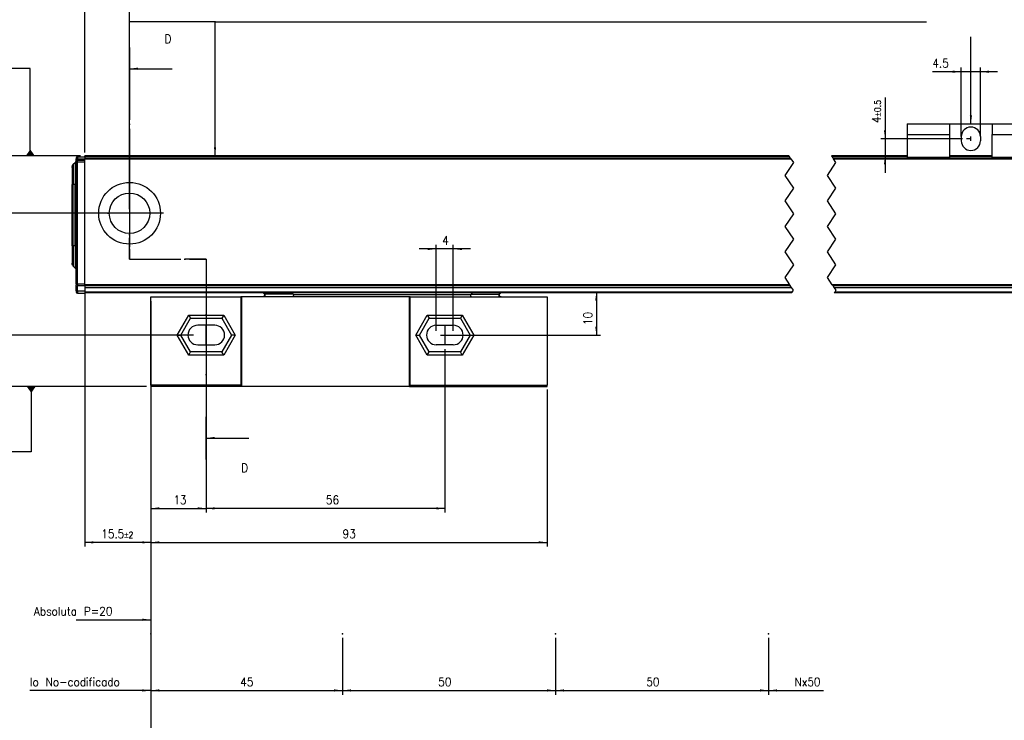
# Model space of a CAD drawing. Header units: inches. Extents: x -1131 to 977, y -1236 to -816.
# Tile 6 of 11: x -1013 to -782, y -1076 to -912. Entities that reach past the tile are written whole.
import ezdxf

# ---------------------------------------------------------------- set-up
doc = ezdxf.new("R2010")
doc.units = ezdxf.units.IN
doc.linetypes.add('DASHED', pattern=[15, 7, -8])
doc.linetypes.add('DOT_CENTER', pattern=[14, 12, -1, 0, -1])
doc.layers.add('1', color=7, linetype='Continuous')
doc.styles.add('CONVERTER_11', font='txt.shx', dxfattribs={"width": 0.9})
doc.dimstyles.new('ME10_DIM_19', dxfattribs={"dimtxt": 2, "dimasz": 2, "dimexe": 1, "dimexo": 1, "dimgap": 1, "dimtad": 1, "dimdsep": 46, "dimtxsty": 'CONVERTER_11', "dimsah": 1, "dimcen": 0.09, "dimclrd": 2, "dimclre": 2, "dimclrt": 2, "dimadec": 0, "dimazin": 0, "dimtol": 1, "dimtp": 0.5, "dimtm": 0.5, "dimtfac": 0.75, "dimtdec": 1, "dimtix": 1, "dimtmove": 0, "dimatfit": 3, "dimfxl": 1, "dimtolj": 1, "dimtzin": 0, "dimarcsym": 0})
doc.dimstyles.new('ME10_DIM_20', dxfattribs={"dimtxt": 2, "dimasz": 2, "dimexe": 1, "dimexo": 1, "dimgap": 1, "dimtad": 1, "dimdsep": 46, "dimtxsty": 'CONVERTER_11', "dimsah": 1, "dimcen": 0.09, "dimclrd": 2, "dimclre": 2, "dimclrt": 2, "dimadec": 0, "dimazin": 0, "dimtfac": 1, "dimtdec": 4, "dimtix": 1, "dimtmove": 0, "dimatfit": 3, "dimfxl": 1, "dimtolj": 1, "dimtzin": 0, "dimarcsym": 0})
doc.dimstyles.new('ME10_DIM_21', dxfattribs={"dimtxt": 2, "dimasz": 2, "dimexe": 1, "dimexo": 1, "dimgap": 1, "dimtad": 1, "dimdsep": 46, "dimtxsty": 'CONVERTER_11', "dimsah": 1, "dimcen": 0.09, "dimclrd": 2, "dimclre": 2, "dimclrt": 2, "dimadec": 0, "dimazin": 0, "dimtfac": 1, "dimtdec": 4, "dimtix": 1, "dimtmove": 0, "dimatfit": 3, "dimfxl": 1, "dimtolj": 1, "dimtzin": 0, "dimarcsym": 0})
doc.dimstyles.new('ME10_DIM_32', dxfattribs={"dimtxt": 2, "dimasz": 2, "dimexe": 1, "dimexo": 1, "dimgap": 1, "dimtad": 1, "dimdsep": 46, "dimtxsty": 'CONVERTER_11', "dimsah": 1, "dimcen": 0.09, "dimclrd": 2, "dimclre": 2, "dimclrt": 2, "dimadec": 0, "dimazin": 0, "dimtfac": 1, "dimtdec": 4, "dimtix": 1, "dimtmove": 0, "dimatfit": 3, "dimfxl": 1, "dimtolj": 1, "dimtzin": 0, "dimarcsym": 0})
doc.dimstyles.new('ME10_DIM_33', dxfattribs={"dimtxt": 2, "dimasz": 2, "dimexe": 1, "dimexo": 1, "dimgap": 1, "dimtad": 1, "dimdsep": 46, "dimtxsty": 'CONVERTER_11', "dimsah": 1, "dimcen": 0.09, "dimclrd": 2, "dimclre": 2, "dimclrt": 2, "dimadec": 0, "dimazin": 0, "dimtfac": 1, "dimtdec": 4, "dimtix": 1, "dimtmove": 0, "dimatfit": 3, "dimfxl": 1, "dimtolj": 1, "dimtzin": 0, "dimarcsym": 0})
doc.dimstyles.new('ME10_DIM_34', dxfattribs={"dimtxt": 2, "dimasz": 2, "dimexe": 1, "dimexo": 1, "dimgap": 1, "dimtad": 1, "dimdsep": 46, "dimtxsty": 'CONVERTER_11', "dimsah": 1, "dimcen": 0.09, "dimclrd": 2, "dimclre": 2, "dimclrt": 2, "dimadec": 0, "dimazin": 0, "dimtfac": 1, "dimtdec": 4, "dimtix": 1, "dimtmove": 0, "dimatfit": 3, "dimfxl": 1, "dimtolj": 1, "dimtzin": 0, "dimarcsym": 0})
doc.dimstyles.new('ME10_DIM_35', dxfattribs={"dimtxt": 2, "dimasz": 2, "dimexe": 1, "dimexo": 1, "dimgap": 1, "dimtad": 1, "dimdsep": 46, "dimtxsty": 'CONVERTER_11', "dimsah": 1, "dimcen": 0.09, "dimclrd": 2, "dimclre": 2, "dimclrt": 2, "dimadec": 0, "dimazin": 0, "dimtol": 1, "dimtp": 2, "dimtm": 2, "dimtfac": 0.75, "dimtdec": 0, "dimtix": 1, "dimtmove": 0, "dimatfit": 3, "dimfxl": 1, "dimtolj": 1, "dimtzin": 0, "dimarcsym": 0})
doc.dimstyles.new('ME10_DIM_36', dxfattribs={"dimtxt": 2, "dimasz": 2, "dimexe": 1, "dimexo": 1, "dimgap": 1, "dimtad": 1, "dimdsep": 46, "dimtxsty": 'CONVERTER_11', "dimsah": 1, "dimcen": 0.09, "dimclrd": 2, "dimclre": 2, "dimclrt": 2, "dimadec": 0, "dimazin": 0, "dimtfac": 1, "dimtdec": 4, "dimtix": 1, "dimtmove": 0, "dimatfit": 3, "dimfxl": 1, "dimtolj": 1, "dimtzin": 0, "dimarcsym": 0})
doc.dimstyles.new('ME10_DIM_37', dxfattribs={"dimtxt": 2, "dimasz": 2, "dimexe": 1, "dimexo": 1, "dimgap": 1, "dimtad": 1, "dimdsep": 46, "dimtxsty": 'CONVERTER_11', "dimsah": 1, "dimcen": 0.09, "dimclrd": 2, "dimclre": 2, "dimclrt": 2, "dimadec": 0, "dimazin": 0, "dimtfac": 1, "dimtdec": 4, "dimtix": 1, "dimtmove": 0, "dimatfit": 3, "dimfxl": 1, "dimtolj": 1, "dimtzin": 0, "dimarcsym": 0})
doc.dimstyles.new('ME10_DIM_38', dxfattribs={"dimtxt": 2, "dimasz": 2, "dimexe": 1, "dimexo": 1, "dimgap": 1, "dimtad": 1, "dimdsep": 46, "dimtxsty": 'CONVERTER_11', "dimsah": 1, "dimcen": 0.09, "dimclrd": 2, "dimclre": 2, "dimclrt": 2, "dimadec": 0, "dimazin": 0, "dimtfac": 1, "dimtdec": 4, "dimtix": 1, "dimtmove": 0, "dimatfit": 3, "dimfxl": 1, "dimtolj": 1, "dimtzin": 0, "dimarcsym": 0})
doc.dimstyles.new('ME10_DIM_39', dxfattribs={"dimtxt": 2, "dimasz": 2, "dimexe": 1, "dimexo": 1, "dimgap": 1, "dimtad": 1, "dimdec": 0, "dimdsep": 46, "dimtxsty": 'CONVERTER_11', "dimsah": 1, "dimcen": 0.09, "dimclrd": 2, "dimclre": 2, "dimclrt": 2, "dimadec": 0, "dimazin": 0, "dimtfac": 1, "dimtdec": 4, "dimtix": 1, "dimtmove": 0, "dimatfit": 3, "dimfxl": 1, "dimtolj": 1, "dimtzin": 0, "dimarcsym": 0})
doc.dimstyles.new('ME10_DIM_40', dxfattribs={"dimtxt": 2, "dimasz": 2, "dimexe": 1, "dimexo": 1, "dimgap": 1, "dimtad": 1, "dimdsep": 46, "dimtxsty": 'CONVERTER_11', "dimsah": 1, "dimcen": 0.09, "dimclrd": 2, "dimclre": 2, "dimclrt": 2, "dimadec": 0, "dimazin": 0, "dimtfac": 1, "dimtdec": 4, "dimtix": 1, "dimtmove": 0, "dimatfit": 3, "dimfxl": 1, "dimtolj": 1, "dimtzin": 0, "dimarcsym": 0})
doc.dimstyles.new('ME10_DIM_41', dxfattribs={"dimtxt": 2, "dimasz": 2, "dimexe": 1, "dimexo": 1, "dimgap": 1, "dimtad": 1, "dimdec": 0, "dimdsep": 46, "dimtxsty": 'CONVERTER_11', "dimsah": 1, "dimcen": 0.09, "dimclrd": 2, "dimclre": 2, "dimclrt": 2, "dimadec": 0, "dimazin": 0, "dimtol": 1, "dimtp": 0.5, "dimtm": 0.5, "dimtfac": 0.75, "dimtdec": 1, "dimtix": 1, "dimtmove": 0, "dimatfit": 3, "dimfxl": 1, "dimtolj": 1, "dimtzin": 0, "dimarcsym": 0})
doc.dimstyles.new('ME10_DIM_42', dxfattribs={"dimtxt": 2, "dimasz": 2, "dimexe": 1, "dimexo": 1, "dimgap": 1, "dimtad": 1, "dimdec": 0, "dimdsep": 46, "dimtxsty": 'CONVERTER_11', "dimsah": 1, "dimcen": 0.09, "dimclrd": 2, "dimclre": 2, "dimclrt": 2, "dimadec": 0, "dimazin": 0, "dimtfac": 1, "dimtdec": 4, "dimtix": 1, "dimtmove": 0, "dimatfit": 3, "dimfxl": 1, "dimtolj": 1, "dimtzin": 0, "dimarcsym": 0})
doc.dimstyles.new('ME10_DIM_43', dxfattribs={"dimtxt": 2, "dimasz": 2, "dimexe": 1, "dimexo": 1, "dimgap": 1, "dimtad": 1, "dimdec": 1, "dimdsep": 46, "dimtxsty": 'CONVERTER_11', "dimsah": 1, "dimcen": 0.09, "dimclrd": 2, "dimclre": 2, "dimclrt": 2, "dimadec": 0, "dimazin": 0, "dimtfac": 1, "dimtdec": 4, "dimtix": 1, "dimtmove": 0, "dimatfit": 3, "dimfxl": 1, "dimtolj": 1, "dimtzin": 0, "dimarcsym": 0})
doc.dimstyles.new('ME10_DIM_44', dxfattribs={"dimtxt": 2, "dimasz": 2, "dimexe": 1, "dimexo": 1, "dimgap": 1, "dimtad": 1, "dimdec": 1, "dimdsep": 46, "dimtxsty": 'CONVERTER_11', "dimsah": 1, "dimcen": 0.09, "dimclrd": 2, "dimclre": 2, "dimclrt": 2, "dimadec": 0, "dimazin": 0, "dimtfac": 1, "dimtdec": 4, "dimtix": 1, "dimtmove": 0, "dimatfit": 3, "dimfxl": 1, "dimtolj": 1, "dimtzin": 0, "dimarcsym": 0})
doc.dimstyles.new('ME10_DIM_45', dxfattribs={"dimtxt": 2, "dimasz": 2, "dimexe": 1, "dimexo": 1, "dimgap": 1, "dimtad": 1, "dimdsep": 46, "dimtxsty": 'CONVERTER_11', "dimsah": 1, "dimcen": 0.09, "dimclrd": 2, "dimclre": 2, "dimclrt": 2, "dimadec": 0, "dimazin": 0, "dimtfac": 1, "dimtdec": 4, "dimtix": 1, "dimtmove": 0, "dimatfit": 3, "dimfxl": 1, "dimtolj": 1, "dimtzin": 0, "dimarcsym": 0})
doc.dimstyles.get("Standard").update_dxf_attribs({"dimtxt": 0.18, "dimasz": 0.18, "dimexe": 0.18, "dimexo": 0.0625, "dimgap": 0.09, "dimtad": 0, "dimtih": 1, "dimtoh": 1, "dimdec": 4, "dimzin": 0, "dimdsep": 46, "dimtxsty": 'Standard', "dimcen": 0.09, "dimadec": 0, "dimazin": 0, "dimtfac": 1, "dimtdec": 4, "dimtofl": 0, "dimtmove": 0, "dimatfit": 3, "dimfxl": 1, "dimtolj": 1, "dimtzin": 0, "dimarcsym": 0})

# ---------------------------------------------------------------- blocks, each defined once
blk = doc.blocks.new('CABEZA_S__34', base_point=(-982.5, -998.11))
at = {"color": 7, "linetype": 'Continuous'}
for p, q in [((-982.5, -977.01), (-961.37, -977.01)), ((-982.5, -997.81), (-982.5, -977.01)), ((-961.2, -977.01), (-961.37, -977.01)), ((-961.37, -977.01), (-961.37, -997.81)), ((-921.8, -977.01), (-961.2, -977.01)), ((-961.2, -977.01), (-961.2, -998.11)), ((-955.94, -976.94), (-956.13, -977.01)), ((-956.1, -977), (-956.13, -977.01)), ((-956.03, -977), (-956.13, -977.01)), ((-956.11, -976.1), (-955.71, -976.49)), ((-956.02, -976.99), (-956.1, -977)), ((-956.03, -977), (-956, -976.99)), ((-956, -977.01), (-956.03, -977)), ((-956, -977.01), (-956.03, -977)), ((-956, -976.99), (-956.02, -976.99)), ((-955.95, -976.1), (-955.63, -976.42)), ((-955.71, -976.49), (-955.94, -976.94)), ((-955.63, -976.42), (-955.71, -976.49)), ((-949.1, -976.42), (-955.63, -976.42)), ((-949.1, -976.42), (-949.42, -976.1)), ((-949.1, -976.42), (-949.05, -976.51)), ((-949.09, -976.99), (-949.1, -977.01)), ((-949.07, -976.91), (-949.09, -976.99)), ((-949.06, -976.86), (-949.07, -976.91)), ((-949.05, -976.7), (-949.06, -976.76)), ((-949.06, -976.76), (-949.06, -976.84)), ((-949.06, -976.84), (-949.06, -976.86)), ((-949.05, -976.51), (-907.36, -976.51)), ((-949.05, -976.51), (-949.05, -976.56)), ((-949.05, -976.56), (-949.05, -976.66)), ((-949.05, -976.66), (-949.05, -976.7)), ((-921.63, -977.01), (-921.8, -977.01)), ((-921.8, -998.11), (-921.8, -977.01)), ((-921.63, -977.01), (-889.5, -977.01)), ((-921.63, -997.81), (-921.63, -977.01)), ((-907.36, -976.51), (-907.31, -976.42)), ((-907.36, -976.56), (-907.36, -976.51)), ((-907.36, -976.66), (-907.36, -976.56)), ((-907.35, -976.7), (-907.36, -976.66)), ((-907.35, -976.76), (-907.35, -976.7)), ((-907.35, -976.84), (-907.35, -976.76)), ((-907.34, -976.86), (-907.35, -976.84)), ((-907.34, -976.91), (-907.34, -976.86)), ((-907.32, -976.99), (-907.34, -976.91)), ((-907.31, -977.01), (-907.32, -976.99)), ((-906.99, -976.1), (-907.31, -976.42)), ((-907.31, -976.42), (-900.8, -976.42)), ((-900.8, -976.42), (-900.48, -976.1)), ((-900.72, -976.49), (-900.8, -976.42)), ((-900.72, -976.49), (-900.73, -976.63)), ((-900.73, -976.63), (-900.64, -976.8)), ((-900.72, -976.49), (-900.32, -976.1)), ((-900.64, -976.8), (-900.48, -976.94)), ((-900.48, -976.94), (-900.39, -977)), ((-900.39, -977), (-900.43, -977.01)), ((-900.29, -977.01), (-900.43, -977.01)), ((-889.5, -977.01), (-889.5, -997.81)), ((-976.31, -986.01), (-973.6, -981.31)), ((-975.45, -986.01), (-973.17, -982.06)), ((-973.6, -981.31), (-965.4, -981.31)), ((-973.6, -981.31), (-973.17, -982.06)), ((-973.17, -982.06), (-965.83, -982.06)), ((-965.4, -981.31), (-965.83, -982.06)), ((-965.83, -982.06), (-963.55, -986.01)), ((-965.4, -981.31), (-962.69, -986.01)), ((-920.31, -986.01), (-917.6, -981.31)), ((-919.45, -986.01), (-917.17, -982.06)), ((-917.6, -981.31), (-917.17, -982.06)), ((-917.6, -981.31), (-909.4, -981.31)), ((-917.17, -982.06), (-909.83, -982.06)), ((-909.4, -981.31), (-909.83, -982.06)), ((-909.83, -982.06), (-907.55, -986.01)), ((-909.4, -981.31), (-906.69, -986.01)), ((-967.5, -983.71), (-971.5, -983.71)), ((-915.5, -983.71), (-911.5, -983.71)), ((-976.31, -986.01), (-975.45, -986.01)), ((-973.6, -990.71), (-976.31, -986.01)), ((-973.17, -989.96), (-975.45, -986.01)), ((-963.55, -986.01), (-965.83, -989.96)), ((-962.69, -986.01), (-965.4, -990.71)), ((-962.69, -986.01), (-963.55, -986.01)), ((-920.31, -986.01), (-919.45, -986.01)), ((-917.6, -990.71), (-920.31, -986.01)), ((-917.17, -989.96), (-919.45, -986.01)), ((-907.55, -986.01), (-909.83, -989.96)), ((-906.69, -986.01), (-909.4, -990.71)), ((-907.55, -986.01), (-906.69, -986.01)), ((-971.5, -988.31), (-967.5, -988.31)), ((-911.5, -988.31), (-915.5, -988.31)), ((-973.6, -990.71), (-973.17, -989.96)), ((-965.4, -990.71), (-973.6, -990.71)), ((-965.83, -989.96), (-973.17, -989.96)), ((-965.4, -990.71), (-965.83, -989.96)), ((-917.6, -990.71), (-917.17, -989.96)), ((-909.4, -990.71), (-917.6, -990.71)), ((-909.83, -989.96), (-917.17, -989.96)), ((-909.4, -990.71), (-909.83, -989.96)), ((-961.37, -997.81), (-982.5, -997.81)), ((-982.5, -997.81), (-982.5, -998.11)), ((-961.2, -998.11), (-982.5, -998.11)), ((-961.2, -998.11), (-961.37, -997.81)), ((-921.8, -998.11), (-961.2, -998.11)), ((-921.63, -997.81), (-921.8, -998.11)), ((-921.8, -998.11), (-889.5, -998.11)), ((-921.63, -997.81), (-889.5, -997.81)), ((-889.5, -998.11), (-889.5, -997.81))]:
    blk.add_line(p, q, dxfattribs=at)
for centre, start, end in [((-971.5, -986.01), 90, 270), ((-967.5, -986.01), 270, 90), ((-915.5, -986.01), 90, 270), ((-911.5, -986.01), 270, 90)]:
    blk.add_arc(centre, 2.3, start, end, dxfattribs=at)
for points, knots in [([(-955.72, -977.01), (-955.71, -977), (-955.68, -976.98), (-955.67, -976.91), (-955.65, -976.82), (-955.63, -976.7), (-955.63, -976.56), (-955.63, -976.46), (-955.63, -976.42)], [0, 0, 0, 0, 0.0337537, 0.0999606, 0.1989392, 0.3237822, 0.4646105, 0.6099723, 0.6099723, 0.6099723, 0.6099723]), ([(-900.8, -976.42), (-900.8, -976.46), (-900.8, -976.56), (-900.79, -976.7), (-900.78, -976.82), (-900.76, -976.91), (-900.74, -976.98), (-900.72, -977), (-900.71, -977.01)], [0, 0, 0, 0, 0.1452866, 0.2860104, 0.4107358, 0.5095976, 0.5756922, 0.6093089, 0.6093089, 0.6093089, 0.6093089])]:
    blk.add_open_spline(points, degree=3, knots=knots, dxfattribs=at)
blk = doc.blocks.new('SOPORTE_INTERMEDIO_S__35', base_point=(-805, -944.39))
at = {"color": 7, "linetype": 'Continuous'}
for p, q in [((-805, -936.4), (-795, -936.4)), ((-805, -936.4), (-805, -938.9)), ((-795, -936.4), (-785, -936.4)), ((-795, -936.4), (-795, -938.9)), ((-785, -936.4), (-785, -938.9)), ((-785, -936.4), (-775, -936.4)), ((-775, -936.4), (-775, -938.9)), ((-805, -938.9), (-795, -938.9)), ((-805, -938.9), (-805, -944.2)), ((-795, -938.9), (-795, -944.2)), ((-792.25, -939.4), (-792.25, -940.4)), ((-787.75, -939.4), (-787.75, -940.4)), ((-785, -938.9), (-775, -938.9)), ((-785, -944.2), (-785, -938.9)), ((-775, -938.9), (-775, -944.2)), ((-805, -944.2), (-795, -944.2)), ((-805, -944.2), (-805, -944.39)), ((-795, -944.2), (-795, -944.39)), ((-785, -944.39), (-785, -944.2)), ((-785, -944.2), (-775, -944.2)), ((-775, -944.2), (-775, -944.39))]:
    blk.add_line(p, q, dxfattribs=at)
for centre, start, end in [((-790, -939.4), 0, 180), ((-790, -940.4), 180, 0)]:
    blk.add_arc(centre, 2.25, start, end, dxfattribs=at)
blk = doc.blocks.new('PERFIL_S__36', base_point=(-1001, -976.15))
at = {"color": 7, "linetype": 'Continuous'}
for p, q in [((-1000.13, -945.28), (-1000.29, -945.44)), ((-1000.08, -945.15), (-1000.13, -945.28)), ((-1000.02, -944.95), (-1000.08, -945.15)), ((-1000, -944.88), (-1000.02, -944.95)), ((-1000, -944.4), (-1000, -944.65)), ((-1000, -945.08), (-1000, -944.65)), ((-999.75, -944.65), (-1000, -944.65)), ((-999.97, -945.04), (-1000, -945.17)), ((-999.98, -945.08), (-1000, -945.08)), ((-1000, -945.08), (-1000, -945.17)), ((-1000, -945.42), (-1000, -945.17)), ((-999.84, -944.93), (-999.97, -945.04)), ((-999.75, -944.92), (-999.84, -944.93)), ((-999.75, -944.15), (-998, -944.15)), ((-999.75, -944.15), (-999.75, -944.65)), ((-999.75, -944.65), (-998, -944.65)), ((-999.75, -944.92), (-999.75, -944.65)), ((-999.75, -944.92), (-998, -944.92)), ((-999.75, -945.42), (-999.75, -944.92)), ((-998, -944.1), (-998, -943.9)), ((-832.75, -943.9), (-998, -943.9)), ((-998, -944.1), (-998, -944.39)), ((-832.62, -944.1), (-998, -944.1)), ((-998, -944.39), (-832.42, -944.39)), ((-998, -944.39), (-998, -944.59)), ((-998, -974.2), (-998, -944.59)), ((-998, -944.59), (-832.29, -944.59)), ((-805, -943.9), (-822.75, -943.9)), ((-805, -944.1), (-822.62, -944.1)), ((-822.42, -944.39), (-757.37, -944.39)), ((-822.29, -944.59), (-757.24, -944.59)), ((-785, -943.9), (-795, -943.9)), ((-785, -944.1), (-795, -944.1)), ((-1001, -946.68), (-1000.98, -946.43)), ((-1001, -946.68), (-1001, -950.65)), ((-1000.98, -946.43), (-1000.92, -946.29)), ((-1000.92, -946.29), (-1000.87, -946.11)), ((-1000.87, -946.11), (-1000.83, -946.04)), ((-1000.83, -946.04), (-1000.71, -945.85)), ((-1000.71, -945.85), (-1000.29, -945.44)), ((-1000.71, -945.85), (-1000.71, -945.87)), ((-1000.71, -945.87), (-1000.71, -950.65)), ((-1000.29, -945.44), (-1000.29, -945.52)), ((-1000.29, -945.52), (-1000.29, -950.65)), ((-1000, -945.42), (-999.75, -945.42)), ((-1000, -973.95), (-1000, -945.42)), ((-998, -945.42), (-999.75, -945.42)), ((-999.75, -973.95), (-999.75, -945.42)), ((-1000.71, -950.65), (-1001, -950.65)), ((-1001, -965.05), (-1001, -950.65)), ((-1000.29, -950.65), (-1000.71, -950.65)), ((-1000.71, -965.05), (-1000.71, -950.65)), ((-1000.29, -950.65), (-1000, -950.65)), ((-1000.29, -965.05), (-1000.29, -950.65)), ((-1001, -965.05), (-1001, -969.13)), ((-1000.71, -965.05), (-1001, -965.05)), ((-1000.29, -965.05), (-1000.71, -965.05)), ((-1000.71, -965.05), (-1000.71, -969.85)), ((-1000.29, -965.05), (-1000, -965.05)), ((-1000.29, -965.05), (-1000.29, -970.26)), ((-1000.98, -969.27), (-1001, -969.13)), ((-1000.97, -969.32), (-1000.98, -969.27)), ((-1000.87, -969.59), (-1000.97, -969.32)), ((-1000.83, -969.66), (-1000.87, -969.59)), ((-1000.71, -969.85), (-1000.83, -969.66)), ((-1000.71, -969.85), (-1000.29, -970.26)), ((-1000.29, -970.26), (-1000.24, -970.28)), ((-1000.24, -970.28), (-1000.13, -970.42)), ((-1000.13, -970.42), (-1000.03, -970.73)), ((-1000.03, -970.73), (-1000.02, -970.75)), ((-1000.02, -970.75), (-1000, -970.95)), ((-999.75, -973.95), (-1000, -973.95)), ((-1000, -973.95), (-1000, -974.18)), ((-1000, -974.18), (-999.97, -974.32)), ((-1000, -974.42), (-1000, -974.18)), ((-1000, -975.65), (-1000, -974.42)), ((-1000, -974.42), (-999.85, -974.42)), ((-999.97, -974.32), (-999.84, -974.43)), ((-999.84, -974.43), (-999.75, -974.45)), ((-999.75, -973.95), (-998, -973.95)), ((-999.75, -973.95), (-999.75, -974.45)), ((-998, -974.45), (-999.75, -974.45)), ((-999.75, -975.65), (-999.75, -974.45)), ((-998, -974.37), (-998, -974.2)), ((-832.55, -974.2), (-998, -974.2)), ((-998, -974.37), (-998, -974.79)), ((-832.43, -974.37), (-998, -974.37)), ((-998, -974.79), (-998, -974.81)), ((-998, -974.79), (-832.16, -974.79)), ((-998, -974.81), (-832.14, -974.81)), ((-998, -974.81), (-998, -975.9)), ((-757.5, -974.2), (-822.55, -974.2)), ((-757.39, -974.37), (-822.43, -974.37)), ((-822.16, -974.79), (-757.11, -974.79)), ((-822.14, -974.81), (-757.09, -974.81)), ((-1000, -975.65), (-1000, -975.9)), ((-999.75, -975.65), (-1000, -975.65)), ((-999.75, -975.65), (-999.75, -976.15)), ((-999.75, -975.65), (-998, -975.65)), ((-999.75, -976.15), (-998, -976.15)), ((-998, -975.9), (-998, -976.1)), ((-831.94, -975.9), (-998, -975.9)), ((-998, -976.1), (-998, -976.15)), ((-832.08, -976.1), (-998, -976.1)), ((-757.03, -976.1), (-822.08, -976.1)), ((-756.9, -975.9), (-821.94, -975.9))]:
    blk.add_line(p, q, dxfattribs=at)
at = {"color": 2, "linetype": 'DOT_CENTER'}
for p, q in [((-832.62, -944.1), (-832.75, -943.9)), ((-832.42, -944.39), (-832.62, -944.1)), ((-832.29, -944.59), (-832.42, -944.39)), ((-832.29, -944.59), (-831.68, -945.5)), ((-822.75, -943.9), (-822.62, -944.1)), ((-822.62, -944.1), (-822.42, -944.39)), ((-822.42, -944.39), (-822.29, -944.59)), ((-821.68, -945.5), (-822.29, -944.59)), ((-831.68, -945.5), (-833.68, -948.5)), ((-823.68, -948.5), (-821.68, -945.5)), ((-833.68, -948.5), (-831.68, -951.5)), ((-821.68, -951.5), (-823.68, -948.5)), ((-831.68, -951.5), (-833.68, -954.5)), ((-823.68, -954.5), (-821.68, -951.5)), ((-833.68, -954.5), (-831.68, -957.5)), ((-821.68, -957.5), (-823.68, -954.5)), ((-831.68, -957.5), (-833.68, -960.5)), ((-823.68, -960.5), (-821.68, -957.5)), ((-833.68, -960.5), (-831.68, -963.5)), ((-821.68, -963.5), (-823.68, -960.5)), ((-831.68, -963.5), (-833.68, -966.5)), ((-823.68, -966.5), (-821.68, -963.5)), ((-833.68, -966.5), (-831.68, -969.5)), ((-821.68, -969.5), (-823.68, -966.5)), ((-831.68, -969.5), (-833.68, -972.5)), ((-823.68, -972.5), (-821.68, -969.5)), ((-833.68, -972.5), (-832.55, -974.2)), ((-822.55, -974.2), (-823.68, -972.5)), ((-832.43, -974.37), (-832.55, -974.2)), ((-832.16, -974.79), (-832.43, -974.37)), ((-832.14, -974.81), (-832.16, -974.79)), ((-831.68, -975.5), (-832.14, -974.81)), ((-822.55, -974.2), (-822.43, -974.37)), ((-822.43, -974.37), (-822.16, -974.79)), ((-822.16, -974.79), (-822.14, -974.81)), ((-822.14, -974.81), (-821.68, -975.5)), ((-832.08, -976.1), (-831.94, -975.9)), ((-831.94, -975.9), (-831.68, -975.5)), ((-821.94, -975.9), (-822.08, -976.1)), ((-821.68, -975.5), (-821.94, -975.9))]:
    blk.add_line(p, q, dxfattribs=at)
at = {"color": 7, "linetype": 'Continuous'}
for radius in [7.25, 4.75]:
    blk.add_circle((-987.5, -957.4), radius, dxfattribs=at)
for centre, start, end in [((-999.75, -944.4), 90, 180), ((-999.75, -975.9), 180, 270)]:
    blk.add_arc(centre, 0.25, start, end, dxfattribs=at)
at = {"layer": '1', "color": 2, "linetype": 'DOT_CENTER'}
for p, q in [((-987.5, -949.42), (-987.5, -965.37)), ((-979.52, -957.4), (-995.47, -957.4))]:
    blk.add_line(p, q, dxfattribs=at)
blk = doc.blocks.new('S_1140__37', base_point=(-1001, -998.11))
for name, p in [('SOPORTE_INTERMEDIO_S__35', (-805, -944.39)), ('PERFIL_S__36', (-1001, -976.15)), ('CABEZA_S__34', (-982.5, -998.11))]:
    blk.add_blockref(name, p)
blk = doc.blocks.new('*D61')
at = {"layer": '1', "color": 2, "linetype": 'Continuous'}
for p, q in [((-982.5, -998.81), (-982.5, -1053.88)), ((-1000, -1052.88), (-982.5, -1052.88))]:
    blk.add_line(p, q, dxfattribs=at)
at = {"layer": '1', "color": 2}
blk.add_solid([(-984.5, -1053.14), (-984.5, -1052.62), (-982.5, -1052.88)], dxfattribs=at)
at = {"layer": '1', "color": 2, "insert": (-1009.95, -1051.88), "char_height": 2, "attachment_point": 7, "rotation": 0.0001, "line_spacing_factor": 0.60024, "style": 'CONVERTER_11'}
blk.add_mtext('Absoluta P=20', dxfattribs=at)
blk = doc.blocks.new('*D62')
at = {"layer": '1', "color": 2, "linetype": 'Continuous'}
for p, q in [((-810.15, -930.22), (-810.15, -939.9)), ((-792, -939.9), (-811.15, -939.9)), ((-810.15, -939.9), (-810.15, -943.9)), ((-806, -943.9), (-811.15, -943.9)), ((-810.15, -943.9), (-810.15, -947.9))]:
    blk.add_line(p, q, dxfattribs=at)
at = {"layer": '1', "color": 2}
for points in [[(-810.41, -937.9), (-809.89, -937.9), (-810.15, -939.9)], [(-809.89, -945.9), (-810.41, -945.9), (-810.15, -943.9)]]:
    blk.add_solid(points, dxfattribs=at)
at = {"layer": '1', "color": 2, "insert": (-811.15, -936.21), "char_height": 2, "attachment_point": 7, "rotation": 90, "line_spacing_factor": 0.60024, "style": 'CONVERTER_11'}
blk.add_mtext('\\C2;4\\C2;\\H1.5;{\\Fgdt;`}0.5', dxfattribs=at)
blk = doc.blocks.new('*D63')
at = {"layer": '1', "color": 2, "linetype": 'Continuous'}
for p, q in [((-792.25, -924.15), (-799.05, -924.15)), ((-792.25, -939.4), (-792.25, -923.15)), ((-787.75, -924.15), (-792.25, -924.15)), ((-787.75, -939.4), (-787.75, -923.15)), ((-783.75, -924.15), (-787.75, -924.15))]:
    blk.add_line(p, q, dxfattribs=at)
at = {"layer": '1', "color": 2}
for points in [[(-794.25, -924.42), (-794.25, -923.89), (-792.25, -924.15)], [(-785.75, -923.89), (-785.75, -924.42), (-787.75, -924.15)]]:
    blk.add_solid(points, dxfattribs=at)
at = {"layer": '1', "color": 2, "insert": (-799.05, -923.15), "char_height": 2, "attachment_point": 7, "rotation": 0.0001, "line_spacing_factor": 0.60024, "style": 'CONVERTER_11'}
blk.add_mtext('4.5', dxfattribs=at)
blk = doc.blocks.new('*D64')
at = {"layer": '1', "color": 2, "linetype": 'Continuous'}
for p, q in [((-982.5, -998.81), (-982.5, -1093.76)), ((-977.5, -1087.15), (-977.5, -1093.76)), ((-982.5, -1092.76), (-986.5, -1092.76)), ((-977.5, -1092.76), (-982.5, -1092.76)), ((-973.5, -1092.76), (-977.5, -1092.76))]:
    blk.add_line(p, q, dxfattribs=at)
at = {"layer": '1', "color": 2}
for points in [[(-984.5, -1093.02), (-984.5, -1092.49), (-982.5, -1092.76)], [(-975.5, -1092.49), (-975.5, -1093.02), (-977.5, -1092.76)]]:
    blk.add_solid(points, dxfattribs=at)
at = {"layer": '1', "color": 2, "insert": (-980.6, -1091.76), "char_height": 2, "attachment_point": 7, "rotation": 0.0001, "line_spacing_factor": 0.60024, "style": 'CONVERTER_11'}
blk.add_mtext('5', dxfattribs=at)
blk = doc.blocks.new('*D75')
at = {"layer": '1', "color": 2, "linetype": 'Continuous'}
for p, q in [((-887.5, -1057.15), (-887.5, -1070.48)), ((-837.5, -1057.15), (-837.5, -1070.48)), ((-887.5, -1069.48), (-837.5, -1069.48))]:
    blk.add_line(p, q, dxfattribs=at)
at = {"layer": '1', "color": 2}
for points in [[(-885.5, -1069.22), (-885.5, -1069.75), (-887.5, -1069.48)], [(-839.5, -1069.75), (-839.5, -1069.22), (-837.5, -1069.48)]]:
    blk.add_solid(points, dxfattribs=at)
at = {"layer": '1', "color": 2, "insert": (-866.18, -1068.48), "char_height": 2, "attachment_point": 7, "rotation": 0.0001, "line_spacing_factor": 0.60024, "style": 'CONVERTER_11'}
blk.add_mtext('50', dxfattribs=at)
blk = doc.blocks.new('*D76')
at = {"layer": '1', "color": 2, "linetype": 'Continuous'}
for p, q in [((-937.5, -1057.15), (-937.5, -1070.48)), ((-887.5, -1057.15), (-887.5, -1070.48)), ((-937.5, -1069.48), (-887.5, -1069.48))]:
    blk.add_line(p, q, dxfattribs=at)
at = {"layer": '1', "color": 2}
for points in [[(-935.5, -1069.22), (-935.5, -1069.75), (-937.5, -1069.48)], [(-889.5, -1069.75), (-889.5, -1069.22), (-887.5, -1069.48)]]:
    blk.add_solid(points, dxfattribs=at)
at = {"layer": '1', "color": 2, "insert": (-915.02, -1068.48), "char_height": 2, "attachment_point": 7, "rotation": 0.0001, "line_spacing_factor": 0.60024, "style": 'CONVERTER_11'}
blk.add_mtext('50', dxfattribs=at)
blk = doc.blocks.new('*D77')
at = {"layer": '1', "color": 2, "linetype": 'Continuous'}
for p, q in [((-982.5, -1057.15), (-982.5, -1070.48)), ((-937.5, -1057.15), (-937.5, -1070.48)), ((-982.5, -1069.48), (-937.5, -1069.48))]:
    blk.add_line(p, q, dxfattribs=at)
at = {"layer": '1', "color": 2}
for points in [[(-980.5, -1069.22), (-980.5, -1069.75), (-982.5, -1069.48)], [(-939.5, -1069.75), (-939.5, -1069.22), (-937.5, -1069.48)]]:
    blk.add_solid(points, dxfattribs=at)
at = {"layer": '1', "color": 2, "insert": (-961.5, -1068.48), "char_height": 2, "attachment_point": 7, "rotation": 0.0001, "line_spacing_factor": 0.60024, "style": 'CONVERTER_11'}
blk.add_mtext('45', dxfattribs=at)
blk = doc.blocks.new('*D78')
at = {"layer": '1', "color": 2, "linetype": 'Continuous'}
for p, q in [((-998, -975.2), (-998, -1035.7)), ((-982.5, -978.01), (-982.5, -1035.7)), ((-982.5, -1034.7), (-998, -1034.7))]:
    blk.add_line(p, q, dxfattribs=at)
at = {"layer": '1', "color": 2}
for points in [[(-996, -1034.44), (-996, -1034.96), (-998, -1034.7)], [(-984.5, -1034.96), (-984.5, -1034.44), (-982.5, -1034.7)]]:
    blk.add_solid(points, dxfattribs=at)
at = {"layer": '1', "color": 2, "insert": (-994.15, -1033.7), "char_height": 2, "attachment_point": 7, "rotation": 0.0001, "line_spacing_factor": 0.60024, "style": 'CONVERTER_11'}
blk.add_mtext('\\C2;15.5\\C2;\\H1.5;{\\Fgdt;`}2', dxfattribs=at)
blk = doc.blocks.new('*D79')
at = {"layer": '1', "color": 2, "linetype": 'Continuous'}
for p, q in [((-982.5, -998.81), (-982.5, -1035.7)), ((-889.5, -998.81), (-889.5, -1035.7)), ((-982.5, -1034.7), (-889.5, -1034.7))]:
    blk.add_line(p, q, dxfattribs=at)
at = {"layer": '1', "color": 2}
for points in [[(-980.5, -1034.44), (-980.5, -1034.96), (-982.5, -1034.7)], [(-891.5, -1034.96), (-891.5, -1034.44), (-889.5, -1034.7)]]:
    blk.add_solid(points, dxfattribs=at)
at = {"layer": '1', "color": 2, "insert": (-937.5, -1033.7), "char_height": 2, "attachment_point": 7, "rotation": 0.0001, "line_spacing_factor": 0.60024, "style": 'CONVERTER_11'}
blk.add_mtext('93', dxfattribs=at)
blk = doc.blocks.new('*D80')
at = {"layer": '1', "color": 2, "linetype": 'Continuous'}
for p, q in [((-969.5, -969.2), (-969.5, -1027.72)), ((-982.5, -998.81), (-982.5, -1027.72)), ((-982.5, -1026.72), (-969.5, -1026.72))]:
    blk.add_line(p, q, dxfattribs=at)
at = {"layer": '1', "color": 2}
for points in [[(-980.5, -1026.46), (-980.5, -1026.98), (-982.5, -1026.72)], [(-971.5, -1026.98), (-971.5, -1026.46), (-969.5, -1026.72)]]:
    blk.add_solid(points, dxfattribs=at)
at = {"layer": '1', "color": 2, "insert": (-977.2, -1025.72), "char_height": 2, "attachment_point": 7, "rotation": 0.0001, "line_spacing_factor": 0.60024, "style": 'CONVERTER_11'}
blk.add_mtext('13', dxfattribs=at)
blk = doc.blocks.new('*D81')
at = {"layer": '1', "color": 2, "linetype": 'Continuous'}
for p, q in [((-969.5, -989.31), (-969.5, -1027.72)), ((-913.5, -989.31), (-913.5, -1027.72)), ((-913.5, -1026.72), (-969.5, -1026.72))]:
    blk.add_line(p, q, dxfattribs=at)
at = {"layer": '1', "color": 2}
for points in [[(-967.5, -1026.46), (-967.5, -1026.98), (-969.5, -1026.72)], [(-915.5, -1026.98), (-915.5, -1026.46), (-913.5, -1026.72)]]:
    blk.add_solid(points, dxfattribs=at)
at = {"layer": '1', "color": 2, "insert": (-941.4, -1025.72), "char_height": 2, "attachment_point": 7, "rotation": 0.0001, "line_spacing_factor": 0.60024, "style": 'CONVERTER_11'}
blk.add_mtext('56', dxfattribs=at)
blk = doc.blocks.new('*D82')
at = {"layer": '1', "color": 2, "linetype": 'Continuous'}
for p, q in [((-997, -975.9), (-876.92, -975.9)), ((-877.92, -975.9), (-877.92, -986.01)), ((-914.5, -986.01), (-876.92, -986.01))]:
    blk.add_line(p, q, dxfattribs=at)
at = {"layer": '1', "color": 2}
for points in [[(-877.66, -977.9), (-878.19, -977.9), (-877.92, -975.9)], [(-878.19, -984.01), (-877.66, -984.01), (-877.92, -986.01)]]:
    blk.add_solid(points, dxfattribs=at)
at = {"layer": '1', "color": 2, "insert": (-878.92, -983.65), "char_height": 2, "attachment_point": 7, "rotation": 90, "line_spacing_factor": 0.60024, "style": 'CONVERTER_11'}
blk.add_mtext('10', dxfattribs=at)
blk = doc.blocks.new('*D83')
at = {"layer": '1', "color": 2, "linetype": 'Continuous'}
for p, q in [((-915.5, -965.78), (-919.5, -965.78)), ((-915.5, -985.01), (-915.5, -964.78)), ((-911.5, -965.78), (-915.5, -965.78)), ((-911.5, -985.01), (-911.5, -964.78)), ((-907.5, -965.78), (-911.5, -965.78))]:
    blk.add_line(p, q, dxfattribs=at)
at = {"layer": '1', "color": 2}
for points in [[(-917.5, -966.05), (-917.5, -965.52), (-915.5, -965.78)], [(-909.5, -965.52), (-909.5, -966.05), (-911.5, -965.78)]]:
    blk.add_solid(points, dxfattribs=at)
at = {"layer": '1', "color": 2, "insert": (-914.1, -964.78), "char_height": 2, "attachment_point": 7, "rotation": 0.0001, "line_spacing_factor": 0.60024, "style": 'CONVERTER_11'}
blk.add_mtext('4', dxfattribs=at)
blk = doc.blocks.new('*D84')
at = {"layer": '1', "color": 2, "linetype": 'Continuous'}
for p, q in [((-988.5, -957.4), (-1017.43, -957.4)), ((-1016.43, -957.4), (-1016.43, -986.01)), ((-972.5, -986.01), (-1017.43, -986.01))]:
    blk.add_line(p, q, dxfattribs=at)
at = {"layer": '1', "color": 2}
for points in [[(-1016.17, -959.4), (-1016.7, -959.4), (-1016.43, -957.4)], [(-1016.7, -984.01), (-1016.17, -984.01), (-1016.43, -986.01)]]:
    blk.add_solid(points, dxfattribs=at)
at = {"layer": '1', "color": 2, "insert": (-1017.43, -976.82), "char_height": 2, "attachment_point": 7, "rotation": 90, "line_spacing_factor": 0.60024, "style": 'CONVERTER_11'}
blk.add_mtext('\\C2;28.7\\C2;\\H1.5;{\\Fgdt;`}0.5', dxfattribs=at)
blk = doc.blocks.new('*D85')
at = {"layer": '1', "color": 2, "linetype": 'Continuous'}
for p, q in [((-972.5, -986.01), (-1017.43, -986.01)), ((-1016.43, -998.11), (-1016.43, -986.01)), ((-983.5, -998.11), (-1017.43, -998.11))]:
    blk.add_line(p, q, dxfattribs=at)
at = {"layer": '1', "color": 2}
for points in [[(-1016.17, -988.01), (-1016.7, -988.01), (-1016.43, -986.01)], [(-1016.7, -996.11), (-1016.17, -996.11), (-1016.43, -998.11)]]:
    blk.add_solid(points, dxfattribs=at)
at = {"layer": '1', "color": 2, "insert": (-1017.43, -991.26), "char_height": 2, "attachment_point": 7, "rotation": 90, "line_spacing_factor": 0.60024, "style": 'CONVERTER_11'}
blk.add_mtext('12', dxfattribs=at)
blk = doc.blocks.new('*D86')
at = {"layer": '1', "color": 2, "linetype": 'Continuous'}
for p, q in [((-999, -943.9), (-1017.43, -943.9)), ((-1016.43, -943.9), (-1016.43, -957.4)), ((-988.5, -957.4), (-1017.43, -957.4))]:
    blk.add_line(p, q, dxfattribs=at)
at = {"layer": '1', "color": 2}
for points in [[(-1016.17, -945.9), (-1016.7, -945.9), (-1016.43, -943.9)], [(-1016.7, -955.4), (-1016.17, -955.4), (-1016.43, -957.4)]]:
    blk.add_solid(points, dxfattribs=at)
at = {"layer": '1', "color": 2, "insert": (-1017.43, -953.07), "char_height": 2, "attachment_point": 7, "rotation": 90, "line_spacing_factor": 0.60024, "style": 'CONVERTER_11'}
blk.add_mtext('13.5', dxfattribs=at)
blk = doc.blocks.new('*D87')
at = {"layer": '1', "color": 2, "linetype": 'Continuous'}
for p, q in [((-999, -943.9), (-1025.01, -943.9)), ((-1024.01, -998.11), (-1024.01, -943.9)), ((-983.5, -998.11), (-1025.01, -998.11))]:
    blk.add_line(p, q, dxfattribs=at)
at = {"layer": '1', "color": 2}
for points in [[(-1023.75, -945.9), (-1024.28, -945.9), (-1024.01, -943.9)], [(-1024.28, -996.11), (-1023.75, -996.11), (-1024.01, -998.11)]]:
    blk.add_solid(points, dxfattribs=at)
at = {"layer": '1', "color": 2, "insert": (-1025.01, -974.75), "char_height": 2, "attachment_point": 7, "rotation": 90, "line_spacing_factor": 0.60024, "style": 'CONVERTER_11'}
blk.add_mtext('54.2', dxfattribs=at)
blk = doc.blocks.new('*D88')
at = {"layer": '1', "color": 2, "linetype": 'Continuous'}
for p, q in [((-998, -943.15), (-998, -902.12)), ((-987.5, -903.12), (-998, -903.12)), ((-987.5, -956.4), (-987.5, -902.12))]:
    blk.add_line(p, q, dxfattribs=at)
at = {"layer": '1', "color": 2}
for points in [[(-996, -902.86), (-996, -903.38), (-998, -903.12)], [(-989.5, -903.38), (-989.5, -902.86), (-987.5, -903.12)]]:
    blk.add_solid(points, dxfattribs=at)
at = {"layer": '1', "color": 2, "insert": (-995.17, -902.12), "char_height": 2, "attachment_point": 7, "rotation": 0.0001, "line_spacing_factor": 0.60024, "style": 'CONVERTER_11'}
blk.add_mtext('10.5', dxfattribs=at)
blk = doc.blocks.new('*D92')
at = {"layer": '1', "color": 2, "linetype": 'Continuous'}
for p, q in [((-837.5, -1057.15), (-837.5, -1070.48)), ((-837.5, -1069.48), (-824.59, -1069.48))]:
    blk.add_line(p, q, dxfattribs=at)
at = {"layer": '1', "color": 2}
blk.add_solid([(-835.5, -1069.22), (-835.5, -1069.75), (-837.5, -1069.48)], dxfattribs=at)
at = {"layer": '1', "color": 2, "insert": (-831.39, -1068.48), "char_height": 2, "attachment_point": 7, "rotation": 0.0001, "line_spacing_factor": 0.60024, "style": 'CONVERTER_11'}
blk.add_mtext('Nx50', dxfattribs=at)
blk = doc.blocks.new('*D93')
at = {"layer": '1', "color": 2, "linetype": 'Continuous'}
for p, q in [((-982.5, -998.81), (-982.5, -1093.76)), ((-982.5, -1092.76), (-1010.69, -1092.76))]:
    blk.add_line(p, q, dxfattribs=at)
at = {"layer": '1', "color": 2}
blk.add_solid([(-984.5, -1093.02), (-984.5, -1092.49), (-982.5, -1092.76)], dxfattribs=at)
at = {"layer": '1', "color": 2, "insert": (-1010.69, -1091.76), "char_height": 2, "attachment_point": 7, "rotation": 0.0001, "line_spacing_factor": 0.60024, "style": 'CONVERTER_11'}
blk.add_mtext('Io  Codificado', dxfattribs=at)
blk = doc.blocks.new('*D94')
at = {"layer": '1', "color": 2, "linetype": 'Continuous'}
for p, q in [((-982.5, -998.81), (-982.5, -1070.48)), ((-982.5, -1069.48), (-1010.9, -1069.48))]:
    blk.add_line(p, q, dxfattribs=at)
at = {"layer": '1', "color": 2}
blk.add_solid([(-984.5, -1069.75), (-984.5, -1069.22), (-982.5, -1069.48)], dxfattribs=at)
at = {"layer": '1', "color": 2, "insert": (-1010.9, -1068.48), "char_height": 2, "attachment_point": 7, "rotation": 0.0001, "line_spacing_factor": 0.60024, "style": 'CONVERTER_11'}
blk.add_mtext('Io No-codificado', dxfattribs=at)
blk = doc.blocks.new('D-D__31', base_point=(-987.75, -1018.2))
at = {"layer": '1', "color": 2, "linetype": 'DOT_CENTER'}
for p, q in [((-987.5, -923.45), (-987.5, -968.2)), ((-987.5, -968.2), (-969.5, -968.2)), ((-969.5, -968.2), (-969.5, -1010.2))]:
    blk.add_line(p, q, dxfattribs=at)
at = {"layer": '1', "color": 2}
for points in [[(-985.5, -923.19), (-985.5, -923.72), (-987.5, -923.45)], [(-967.5, -1009.93), (-967.5, -1010.46), (-969.5, -1010.2)]]:
    blk.add_solid(points, dxfattribs=at)
at = {"layer": '1', "color": 2, "char_height": 2, "attachment_point": 5, "line_spacing_factor": 1.20048, "style": 'CONVERTER_11'}
for insert in [(-978.5, -916.45), (-960.5, -1017.2)]:
    blk.add_mtext('D', dxfattribs=dict(at, insert=insert))
at = {"layer": '1', "color": 2, "linetype": 'Continuous', "has_arrowhead": 0}
for points in [[(-987.5, -918.45), (-987.5, -923.45)], [(-987.5, -923.45), (-987.5, -928.45)], [(-987.5, -923.45), (-977.5, -923.45)], [(-987.5, -968.2), (-987.5, -963.2)], [(-987.5, -968.2), (-982.5, -968.2)], [(-969.5, -968.2), (-974.5, -968.2)], [(-969.5, -968.2), (-969.5, -973.2)], [(-969.5, -1010.2), (-969.5, -1005.2)], [(-969.5, -1015.2), (-969.5, -1010.2)], [(-969.5, -1010.2), (-959.5, -1010.2)]]:
    blk.add_leader(points, dimstyle='Standard', dxfattribs=at)
blk = doc.blocks.new('A', base_point=(-845, -971))
at = {"layer": '1', "color": 2, "linetype": 'Continuous'}
blk.add_line((-967.4313, -912.4254), (-987.4313, -912.4254), dxfattribs=at)
at = {"layer": '1', "color": 2, "linetype": 'DOT_CENTER'}
for p, q in [((-790, -939.895), (-791, -939.895)), ((-790, -940.395), (-790, -939.395)), ((-913.5, -983.705), (-913.5, -988.305))]:
    blk.add_line(p, q, dxfattribs=at)
at = {"layer": '1', "color": 2, "linetype": 'DASHED'}
blk.add_line((-969.5, -988.305), (-969.5, -983.705), dxfattribs=at)
at = {"layer": '1', "color": 7}
for p in [(-967.4313, -912.4254), (-982.5, -1056.145), (-937.5, -1056.145), (-887.5, -1056.145), (-837.5, -1056.145)]:
    blk.add_point(p, dxfattribs=at)
at = {"layer": '1', "color": 2}
for points in [[(-790.2633, -934.395), (-789.7367, -934.395), (-790, -936.395)], [(-1010.7971, -942.395), (-1011.8574, -943.895), (-1009.7368, -943.895)], [(-967.6946, -941.895), (-967.168, -941.895), (-967.4313, -943.895)], [(-1010.5763, -999.605), (-1009.516, -998.105), (-1011.6366, -998.105)]]:
    blk.add_solid(points, dxfattribs=at)
blk.add_blockref('S_1140__37', (-1001, -998.105))
at = {"layer": '1'}
for name, p in [('D-D__31', (-987.75, -1018.1968)), ('*D94', (0, 0)), ('*D93', (0, 0)), ('*D61', (0, 0)), ('*D92', (0, 0))]:
    blk.add_blockref(name, p, dxfattribs=at)
for base, p1, p2, dimstyle, picture, middle in [((-987.5, -903.1187), (-998, -944.145), (-987.5, -957.395), 'ME10_DIM_45', '*D88', (-992.75, -901.1187)), ((-982.5, -1026.7215), (-969.5, -968.1968), (-982.5, -997.805), 'ME10_DIM_37', '*D80', (-976, -1024.7215)), ((-982.5, -1034.7006), (-998, -974.1963), (-982.5, -977.005), 'ME10_DIM_35', '*D78', (-990.25, -1032.7006)), ((-913.5, -1026.7215), (-969.5, -988.305), (-913.5, -988.305), 'ME10_DIM_38', '*D81', (-939.9014, -1024.7215)), ((-977.5, -1092.7575), (-982.5, -997.805), (-977.5, -1086.145), 'ME10_DIM_21', '*D64', (-980, -1090.7575)), ((-982.5, -1034.7006), (-889.5, -997.805), (-982.5, -997.805), 'ME10_DIM_36', '*D79', (-936, -1032.7006))]:
    dim = blk.add_linear_dim(base=base, p1=p1, p2=p2, dimstyle=dimstyle, dxfattribs=at)
    dim.commit()
    dim.dimension.update_dxf_attribs({"geometry": picture, "text_midpoint": middle, "text_rotation": 0.000139})
for p1, p2, distance, dimstyle, picture, middle in [((-792.25, -940.395), (-787.75, -940.395), 16.241, 'ME10_DIM_20', '*D63', (-797.2268, -922.154)), ((-915.5, -986.005), (-911.5, -986.005), 20.2201, 'ME10_DIM_40', '*D83', (-913.5, -963.7849)), ((-937.5, -1056.145), (-982.5, -1056.145), 13.3392, 'ME10_DIM_34', '*D77', (-960, -1067.4842)), ((-887.5, -1056.145), (-937.5, -1056.145), 13.3392, 'ME10_DIM_33', '*D76', (-913.5236, -1067.4842)), ((-837.5, -1056.145), (-887.5, -1056.145), 13.3392, 'ME10_DIM_32', '*D75', (-864.6753, -1067.4842))]:
    dim = blk.add_aligned_dim(p1=p1, p2=p2, distance=distance, dimstyle=dimstyle, dxfattribs=at)
    dim.commit()
    dim.dimension.update_dxf_attribs({"geometry": picture, "text_midpoint": middle, "text_rotation": 0.000139})
for base, p1, p2, dimstyle, picture, middle in [((-810.1494, -939.895), (-805, -943.895), (-791, -939.895), 'ME10_DIM_19', '*D62', (-812.1494, -933.2185)), ((-1024.0143, -998.105), (-998, -943.895), (-982.5, -998.105), 'ME10_DIM_44', '*D87', (-1026.0143, -972.0222)), ((-1016.4324, -943.895), (-987.5, -957.395), (-998, -943.895), 'ME10_DIM_43', '*D86', (-1018.4324, -950.645)), ((-877.9233, -975.895), (-915.5, -986.005), (-998, -975.895), 'ME10_DIM_39', '*D82', (-879.9233, -982.4522)), ((-1016.4324, -998.105), (-971.5, -986.005), (-982.5, -998.105), 'ME10_DIM_42', '*D85', (-1018.4324, -990.055))]:
    dim = blk.add_linear_dim(base=base, p1=p1, p2=p2, angle=90, dimstyle=dimstyle, dxfattribs=at)
    dim.commit()
    dim.dimension.update_dxf_attribs({"geometry": picture, "text_midpoint": middle, "text_rotation": 90})
dim = blk.add_linear_dim(base=(-1016.4324, -957.395), p1=(-971.5, -986.005), p2=(-987.5, -957.395), angle=90, text='28.7', dimstyle='ME10_DIM_41', dxfattribs=at)
dim.commit()
dim.dimension.update_dxf_attribs({"geometry": '*D84', "text_midpoint": (-1018.4324, -971.7), "text_rotation": 90})
at = {"layer": '1', "color": 2, "linetype": 'Continuous', "has_arrowhead": 0}
for points in [[(-967.4313, -943.895), (-967.4313, -912.4254), (-800.4313, -912.4254)], [(-790, -936.395), (-790, -915.9254)], [(-1010.7971, -943.895), (-1010.7971, -923.3952), (-1039.7707, -923.3952), (-1039.7707, -966.3952)], [(-1010.5763, -998.105), (-1010.5763, -1013.3952), (-1039.7707, -1013.3952), (-1039.7707, -973.3952)]]:
    blk.add_leader(points, dimstyle='Standard', dxfattribs=at)

msp = doc.modelspace()

# ---------------------------------------------------------------- block references
msp.add_blockref('A', (-845, -971))

doc.saveas('drawing.dxf')
